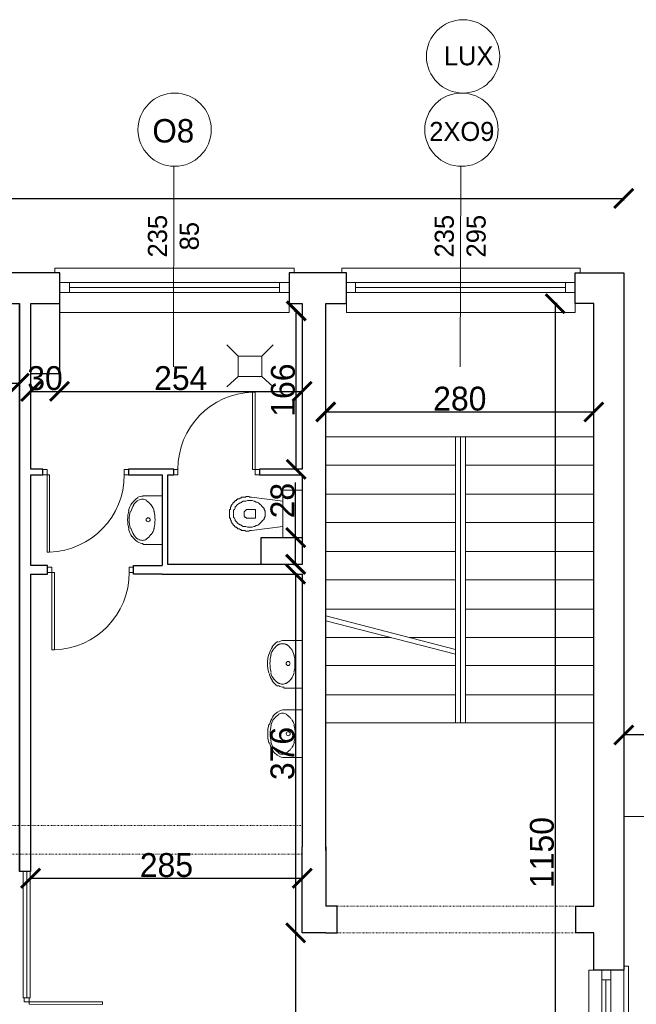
# Model space of a CAD drawing. Header units: centimetres. Extents: x -17621 to 77377, y -18613 to 66.
# Tile 98 of 173: x 27016 to 27662, y -16063 to -15031. Entities that reach past the tile are written whole.
import ezdxf

# ---------------------------------------------------------------- set-up
doc = ezdxf.new("R2010")
doc.units = ezdxf.units.CM
doc.linetypes.add('ACAD_ISO03W100', pattern=[30, 12, -18])
doc.layers.add('0-wymiarowanie rys.CAD', color=5, linetype='Continuous', lineweight=0, true_color=0x0000ff)
for name, color, linetype, lineweight in [('a_drzwi i okna', 2, 'Continuous', 0), ('a_inwentaryzacja', 141, 'Continuous', 0), ('a_podciągi', 2, 'ACAD_ISO03W100', 13), ('a_wymiarowanie', 211, 'Continuous', 0), ('drzwi', 2, 'Continuous', 0)]:
    doc.layers.add(name, color=color, linetype=linetype, lineweight=lineweight)
for name, color, linetype in [('PDF3_A250 SCHODY', 7, 'Continuous'), ('PDF3_A310 STOLARKA ZEWNĘTRZNA', 7, 'Continuous'), ('PDF3_A720 MEBLE', 7, 'Continuous'), ('PDF3_WIDOKOWA', 7, 'Continuous')]:
    doc.layers.add(name, color=color, linetype=linetype)
doc.styles.add('PDF Century Gothic', font='GOTHIC.TTF')
doc.dimstyles.new('ISO-25', dxfattribs={"dimtxt": 25, "dimasz": 20, "dimexe": 0.6, "dimexo": 0.375, "dimtad": 1, "dimdec": 0, "dimtxsty": 'PDF Century Gothic', "dimblk": 'ARCHTICK', "dimcen": 2.5, "dimadec": 1, "dimazin": 0, "dimtfac": 1, "dimtdec": 0, "dimtmove": 0, "dimatfit": 3, "dimldrblk": 'ARCHTICK', "dimfxl": 2, "dimfxlon": 1, "dimarcsym": 0})

# ---------------------------------------------------------------- blocks, each defined once
blk = doc.blocks.new('_ArchTick')
at = {"color": 0, "linetype": 'ByBlock', "const_width": 0.15}
blk.add_lwpolyline([(-0.5, -0.5), (0.5, 0.5)], dxfattribs=at)
blk = doc.blocks.new('*D743')
at = {"layer": 'a_wymiarowanie', "color": 0, "linetype": 'Continuous', "lineweight": -2, "transparency": 16777216}
for p, q in [((27578.6, -15328.9), (27576, -15328.9)), ((27576.6, -15328.9), (27576.6, -16479.4)), ((27578.6, -16479.4), (27576, -16479.4))]:
    blk.add_line(p, q, dxfattribs=at)
at = {"layer": 'Defpoints', "color": 0, "linetype": 'Continuous', "transparency": 16777216}
for p in [(27617.1, -15328.9), (27576.6, -16479.4), (27617.1, -16479.4)]:
    blk.add_point(p, dxfattribs=at)
at = {"layer": 'a_wymiarowanie', "color": 0, "linetype": 'Continuous', "lineweight": -2, "transparency": 16777216, "xscale": 20, "yscale": 20, "zscale": 20}
for p, rotation in [((27576.6, -15328.9), 90), ((27576.6, -16479.4), 270)]:
    blk.add_blockref('_ArchTick', p, dxfattribs=dict(at, rotation=rotation))
at = {"layer": 'a_wymiarowanie', "color": 0, "linetype": 'Continuous', "lineweight": 0, "transparency": 16777216, "insert": (27562.8, -15904.1), "char_height": 25, "attachment_point": 5, "rotation": 90, "style": 'PDF Century Gothic'}
blk.add_mtext('1150', dxfattribs=at)
blk = doc.blocks.new('*D744')
at = {"layer": 'a_wymiarowanie', "color": 0, "linetype": 'Continuous', "lineweight": -2, "transparency": 16777216}
for p, q in [((27336.2, -15444.4), (27336.2, -15441.8)), ((27336.2, -15442.4), (27617.1, -15442.4)), ((27617.1, -15444.4), (27617.1, -15441.8))]:
    blk.add_line(p, q, dxfattribs=at)
at = {"layer": 'Defpoints', "color": 0, "linetype": 'Continuous', "transparency": 16777216}
for p in [(27617.1, -15442.4), (27336.2, -15468.6), (27617.1, -15468.6)]:
    blk.add_point(p, dxfattribs=at)
at = {"layer": 'a_wymiarowanie', "color": 0, "linetype": 'Continuous', "lineweight": -2, "transparency": 16777216, "xscale": 20, "yscale": 20, "zscale": 20, "rotation": 180}
blk.add_blockref('_ArchTick', (27336.2, -15442.4), dxfattribs=at)
at = {"layer": 'a_wymiarowanie', "color": 0, "linetype": 'Continuous', "lineweight": -2, "transparency": 16777216, "xscale": 20, "yscale": 20, "zscale": 20}
blk.add_blockref('_ArchTick', (27617.1, -15442.4), dxfattribs=at)
at = {"layer": 'a_wymiarowanie', "color": 0, "linetype": 'Continuous', "lineweight": 0, "transparency": 16777216, "insert": (27476.7, -15428.6), "char_height": 25, "attachment_point": 5, "style": 'PDF Century Gothic'}
blk.add_mtext('280', dxfattribs=at)
blk = doc.blocks.new('*D746')
at = {"layer": 'a_wymiarowanie', "color": 0, "linetype": 'Continuous', "lineweight": -2, "transparency": 16777216}
for p, q in [((25529.3, -15410.3), (25529.3, -15412.9)), ((25529.3, -15412.3), (27015.2, -15412.3)), ((27015.2, -15410.3), (27015.2, -15412.9))]:
    blk.add_line(p, q, dxfattribs=at)
at = {"layer": 'Defpoints', "color": 0, "linetype": 'Continuous', "transparency": 16777216}
for p in [(25529.3, -15296.7), (27015.2, -15328.9), (27015.2, -15412.3)]:
    blk.add_point(p, dxfattribs=at)
at = {"layer": 'a_wymiarowanie', "color": 0, "linetype": 'Continuous', "lineweight": -2, "transparency": 16777216, "xscale": 20, "yscale": 20, "zscale": 20, "rotation": 180}
blk.add_blockref('_ArchTick', (25529.3, -15412.3), dxfattribs=at)
at = {"layer": 'a_wymiarowanie', "color": 0, "linetype": 'Continuous', "lineweight": -2, "transparency": 16777216, "xscale": 20, "yscale": 20, "zscale": 20}
blk.add_blockref('_ArchTick', (27015.2, -15412.3), dxfattribs=at)
at = {"layer": 'a_wymiarowanie', "color": 0, "linetype": 'Continuous', "lineweight": 0, "transparency": 16777216, "insert": (26272.2, -15398.6), "char_height": 25, "attachment_point": 5, "style": 'PDF Century Gothic'}
blk.add_mtext('1486', dxfattribs=at)
blk = doc.blocks.new('*D205')
at = {"layer": 'a_wymiarowanie', "color": 0, "linetype": 'Continuous', "lineweight": -2, "transparency": 16777216}
for p, q in [((27057.2, -15418.8), (27057.2, -15421.4)), ((27057.2, -15420.8), (27311.4, -15420.8)), ((27311.4, -15418.8), (27311.4, -15421.4))]:
    blk.add_line(p, q, dxfattribs=at)
at = {"layer": 'Defpoints', "color": 0, "linetype": 'Continuous', "transparency": 16777216}
for p in [(27057.2, -15322.3), (27311.4, -15322.3), (27311.4, -15420.8)]:
    blk.add_point(p, dxfattribs=at)
at = {"layer": 'a_wymiarowanie', "color": 0, "linetype": 'Continuous', "lineweight": -2, "transparency": 16777216, "xscale": 20, "yscale": 20, "zscale": 20, "rotation": 180}
blk.add_blockref('_ArchTick', (27057.2, -15420.8), dxfattribs=at)
at = {"layer": 'a_wymiarowanie', "color": 0, "linetype": 'Continuous', "lineweight": -2, "transparency": 16777216, "xscale": 20, "yscale": 20, "zscale": 20}
blk.add_blockref('_ArchTick', (27311.4, -15420.8), dxfattribs=at)
at = {"layer": 'a_wymiarowanie', "color": 0, "linetype": 'Continuous', "lineweight": 0, "transparency": 16777216, "insert": (27184.3, -15407.1), "char_height": 25, "attachment_point": 5, "style": 'PDF Century Gothic'}
blk.add_mtext('254', dxfattribs=at)
blk = doc.blocks.new('*D206')
at = {"layer": 'a_wymiarowanie', "color": 0, "linetype": 'Continuous', "lineweight": -2, "transparency": 16777216}
for p, q in [((27027.1, -15418.8), (27027.1, -15421.4)), ((27027.1, -15420.8), (27057.2, -15420.8)), ((27057.2, -15418.8), (27057.2, -15421.4))]:
    blk.add_line(p, q, dxfattribs=at)
at = {"layer": 'Defpoints', "color": 0, "linetype": 'Continuous', "transparency": 16777216}
for p in [(27027.1, -15403.7), (27057.2, -15403.7), (27057.2, -15420.8)]:
    blk.add_point(p, dxfattribs=at)
at = {"layer": 'a_wymiarowanie', "color": 0, "linetype": 'Continuous', "lineweight": -2, "transparency": 16777216, "xscale": 20, "yscale": 20, "zscale": 20, "rotation": 180}
blk.add_blockref('_ArchTick', (27027.1, -15420.8), dxfattribs=at)
at = {"layer": 'a_wymiarowanie', "color": 0, "linetype": 'Continuous', "lineweight": -2, "transparency": 16777216, "xscale": 20, "yscale": 20, "zscale": 20}
blk.add_blockref('_ArchTick', (27057.2, -15420.8), dxfattribs=at)
at = {"layer": 'a_wymiarowanie', "color": 0, "linetype": 'Continuous', "lineweight": 0, "transparency": 16777216, "insert": (27042.1, -15407.1), "char_height": 25, "attachment_point": 5, "style": 'PDF Century Gothic'}
blk.add_mtext('30', dxfattribs=at)
blk = doc.blocks.new('*D207')
at = {"layer": 'a_wymiarowanie', "color": 0, "linetype": 'Continuous', "lineweight": -2, "transparency": 16777216}
for p, q in [((27303.3, -15336.5), (27305.9, -15336.5)), ((27305.3, -15502.5), (27305.3, -15336.5)), ((27303.3, -15502.5), (27305.9, -15502.5))]:
    blk.add_line(p, q, dxfattribs=at)
at = {"layer": 'Defpoints', "color": 0, "linetype": 'Continuous', "transparency": 16777216}
for p in [(27119.3, -15336.5), (27305.3, -15336.5), (27129.7, -15502.5)]:
    blk.add_point(p, dxfattribs=at)
at = {"layer": 'a_wymiarowanie', "color": 0, "linetype": 'Continuous', "lineweight": -2, "transparency": 16777216, "xscale": 20, "yscale": 20, "zscale": 20}
for p, rotation in [((27305.3, -15336.5), 90), ((27305.3, -15502.5), 270)]:
    blk.add_blockref('_ArchTick', p, dxfattribs=dict(at, rotation=rotation))
at = {"layer": 'a_wymiarowanie', "color": 0, "linetype": 'Continuous', "lineweight": 0, "transparency": 16777216, "insert": (27291.5, -15419.5), "char_height": 25, "attachment_point": 5, "rotation": 90, "style": 'PDF Century Gothic'}
blk.add_mtext('166', dxfattribs=at)
blk = doc.blocks.new('*D208')
at = {"layer": 'a_wymiarowanie', "color": 0, "linetype": 'Continuous', "lineweight": -2, "transparency": 16777216}
for p, q in [((27304.7, -15574.1), (27304.7, -15516.5)), ((27302.7, -15574.1), (27305.3, -15574.1)), ((27304.7, -15602.1), (27304.7, -15574.1)), ((27302.7, -15602.1), (27305.3, -15602.1))]:
    blk.add_line(p, q, dxfattribs=at)
at = {"layer": 'Defpoints', "color": 0, "linetype": 'Continuous', "transparency": 16777216}
for p in [(27299, -15574.1), (27304.7, -15574.1), (27299, -15602.1)]:
    blk.add_point(p, dxfattribs=at)
at = {"layer": 'a_wymiarowanie', "color": 0, "linetype": 'Continuous', "lineweight": -2, "transparency": 16777216, "xscale": 20, "yscale": 20, "zscale": 20}
for p, rotation in [((27304.7, -15574.1), 90), ((27304.7, -15602.1), 270)]:
    blk.add_blockref('_ArchTick', p, dxfattribs=dict(at, rotation=rotation))
at = {"layer": 'a_wymiarowanie', "color": 0, "linetype": 'Continuous', "lineweight": 0, "transparency": 16777216, "insert": (27291, -15535.3), "char_height": 25, "attachment_point": 5, "rotation": 90, "style": 'PDF Century Gothic'}
blk.add_mtext('28', dxfattribs=at)
blk = doc.blocks.new('*D725')
at = {"layer": 'a_wymiarowanie', "color": 0, "linetype": 'Continuous', "lineweight": -2, "transparency": 16777216}
for p, q in [((27306.7, -15612.3), (27304.1, -15612.3)), ((27304.7, -15612.3), (27304.7, -15988.3)), ((27306.7, -15988.3), (27304.1, -15988.3))]:
    blk.add_line(p, q, dxfattribs=at)
at = {"layer": 'Defpoints', "color": 0, "linetype": 'Continuous', "transparency": 16777216}
for p in [(27311.6, -15612.3), (27304.7, -15988.3), (27311.6, -15988.3)]:
    blk.add_point(p, dxfattribs=at)
at = {"layer": 'a_wymiarowanie', "color": 0, "linetype": 'Continuous', "lineweight": -2, "transparency": 16777216, "xscale": 20, "yscale": 20, "zscale": 20}
for p, rotation in [((27304.7, -15612.3), 90), ((27304.7, -15988.3), 270)]:
    blk.add_blockref('_ArchTick', p, dxfattribs=dict(at, rotation=rotation))
at = {"layer": 'a_wymiarowanie', "color": 0, "linetype": 'Continuous', "lineweight": 0, "transparency": 16777216, "insert": (27291, -15800.3), "char_height": 25, "attachment_point": 5, "rotation": 90, "style": 'PDF Century Gothic'}
blk.add_mtext('376', dxfattribs=at)
blk = doc.blocks.new('*D726')
at = {"layer": 'a_wymiarowanie', "color": 0, "linetype": 'Continuous', "lineweight": -2, "transparency": 16777216}
for p, q in [((27027, -15929.1), (27027, -15931.7)), ((27027, -15931.1), (27311.6, -15931.1)), ((27311.6, -15929.1), (27311.6, -15931.7))]:
    blk.add_line(p, q, dxfattribs=at)
at = {"layer": 'Defpoints', "color": 0, "linetype": 'Continuous', "transparency": 16777216}
for p in [(27027, -15924), (27311.6, -15924), (27311.6, -15931.1)]:
    blk.add_point(p, dxfattribs=at)
at = {"layer": 'a_wymiarowanie', "color": 0, "linetype": 'Continuous', "lineweight": -2, "transparency": 16777216, "xscale": 20, "yscale": 20, "zscale": 20, "rotation": 180}
blk.add_blockref('_ArchTick', (27027, -15931.1), dxfattribs=at)
at = {"layer": 'a_wymiarowanie', "color": 0, "linetype": 'Continuous', "lineweight": -2, "transparency": 16777216, "xscale": 20, "yscale": 20, "zscale": 20}
blk.add_blockref('_ArchTick', (27311.6, -15931.1), dxfattribs=at)
at = {"layer": 'a_wymiarowanie', "color": 0, "linetype": 'Continuous', "lineweight": 0, "transparency": 16777216, "insert": (27169.3, -15917.4), "char_height": 25, "attachment_point": 5, "style": 'PDF Century Gothic'}
blk.add_mtext('285', dxfattribs=at)
blk = doc.blocks.new('*D727')
at = {"layer": 'a_wymiarowanie', "color": 0, "lineweight": -2, "transparency": 16777216}
for p, q in [((27306.7, -15988.3), (27304.1, -15988.3)), ((27304.7, -15988.3), (27304.7, -16462.9)), ((27306.7, -16462.9), (27304.1, -16462.9))]:
    blk.add_line(p, q, dxfattribs=at)
at = {"layer": 'Defpoints', "color": 0, "transparency": 16777216}
for p in [(27348.2, -15988.3), (27304.7, -16462.9), (27336.1, -16462.9)]:
    blk.add_point(p, dxfattribs=at)
at = {"layer": 'a_wymiarowanie', "color": 0, "lineweight": -2, "transparency": 16777216, "xscale": 20, "yscale": 20, "zscale": 20}
for p, rotation in [((27304.7, -15988.3), 90), ((27304.7, -16462.9), 270)]:
    blk.add_blockref('_ArchTick', p, dxfattribs=dict(at, rotation=rotation))
at = {"layer": 'a_wymiarowanie', "color": 0, "lineweight": 0, "transparency": 16777216, "insert": (27291, -16225.6), "char_height": 25, "attachment_point": 5, "rotation": 90, "style": 'PDF Century Gothic'}
blk.add_mtext('475', dxfattribs=at)
blk = doc.blocks.new('*D1087')
at = {"layer": '0-wymiarowanie rys.CAD', "color": 0, "linetype": 'Continuous', "lineweight": -2, "transparency": 16777216}
for p, q in [((24901.9, -15220.7), (24901.9, -15218.1)), ((24901.9, -15218.7), (27648.5, -15218.7)), ((27648.5, -15220.7), (27648.5, -15218.1))]:
    blk.add_line(p, q, dxfattribs=at)
at = {"layer": 'Defpoints', "color": 0, "linetype": 'Continuous', "transparency": 16777216}
for p in [(27648.5, -15218.7), (24901.9, -15296.7), (27648.5, -15296.7)]:
    blk.add_point(p, dxfattribs=at)
at = {"layer": '0-wymiarowanie rys.CAD', "color": 0, "linetype": 'Continuous', "lineweight": -2, "transparency": 16777216, "xscale": 20, "yscale": 20, "zscale": 20, "rotation": 180}
blk.add_blockref('_ArchTick', (24901.9, -15218.7), dxfattribs=at)
at = {"layer": '0-wymiarowanie rys.CAD', "color": 0, "linetype": 'Continuous', "lineweight": -2, "transparency": 16777216, "xscale": 20, "yscale": 20, "zscale": 20}
blk.add_blockref('_ArchTick', (27648.5, -15218.7), dxfattribs=at)
at = {"layer": '0-wymiarowanie rys.CAD', "color": 0, "linetype": 'Continuous', "transparency": 16777216, "insert": (26275.2, -15204.9), "char_height": 25, "attachment_point": 5, "style": 'PDF Century Gothic'}
blk.add_mtext('2747', dxfattribs=at)
blk = doc.blocks.new('*D1088')
at = {"layer": '0-wymiarowanie rys.CAD', "color": 0, "linetype": 'Continuous', "lineweight": -2, "transparency": 16777216}
for p, q in [((27733.1, -15296.7), (27735.7, -15296.7)), ((27735.1, -15296.7), (27735.1, -17090)), ((27733.1, -17090), (27735.7, -17090))]:
    blk.add_line(p, q, dxfattribs=at)
at = {"layer": 'Defpoints', "color": 0, "linetype": 'Continuous', "transparency": 16777216}
for p in [(27648.5, -15296.7), (27648.5, -17090), (27735.1, -17090)]:
    blk.add_point(p, dxfattribs=at)
at = {"layer": '0-wymiarowanie rys.CAD', "color": 0, "linetype": 'Continuous', "lineweight": -2, "transparency": 16777216, "xscale": 20, "yscale": 20, "zscale": 20}
for p, rotation in [((27735.1, -15296.7), 90), ((27735.1, -17090), 270)]:
    blk.add_blockref('_ArchTick', p, dxfattribs=dict(at, rotation=rotation))
at = {"layer": '0-wymiarowanie rys.CAD', "color": 0, "linetype": 'Continuous', "transparency": 16777216, "insert": (27721.3, -16193.4), "char_height": 25, "attachment_point": 5, "rotation": 90, "style": 'PDF Century Gothic'}
blk.add_mtext('1793', dxfattribs=at)
blk = doc.blocks.new('*D1174')
at = {"layer": '0-wymiarowanie rys.CAD', "color": 0, "linetype": 'Continuous', "lineweight": -2, "transparency": 16777216}
for p, q in [((27648.5, -15782.9), (27648.5, -15780.3)), ((28917.6, -15780.9), (27648.5, -15780.9)), ((28917.6, -15782.9), (28917.6, -15780.3))]:
    blk.add_line(p, q, dxfattribs=at)
at = {"layer": 'Defpoints', "color": 0, "linetype": 'Continuous', "transparency": 16777216}
for p in [(27648.5, -15780.9), (27648.5, -15866.5), (28917.6, -15866.5)]:
    blk.add_point(p, dxfattribs=at)
at = {"layer": '0-wymiarowanie rys.CAD', "color": 0, "linetype": 'Continuous', "lineweight": -2, "transparency": 16777216, "xscale": 20, "yscale": 20, "zscale": 20, "rotation": 180}
blk.add_blockref('_ArchTick', (27648.5, -15780.9), dxfattribs=at)
at = {"layer": '0-wymiarowanie rys.CAD', "color": 0, "linetype": 'Continuous', "lineweight": -2, "transparency": 16777216, "xscale": 20, "yscale": 20, "zscale": 20}
blk.add_blockref('_ArchTick', (28917.6, -15780.9), dxfattribs=at)
at = {"layer": '0-wymiarowanie rys.CAD', "color": 0, "linetype": 'Continuous', "transparency": 16777216, "insert": (28283, -15767.2), "char_height": 25, "attachment_point": 5, "style": 'PDF Century Gothic'}
blk.add_mtext('1269', dxfattribs=at)

msp = doc.modelspace()

# ---------------------------------------------------------------- linework, layer by layer
at = {"layer": 'a_drzwi i okna'}
for p, q in [((27177.1, -15185), (27176.6, -15395.2)), ((27477.7, -15185), (27477.2, -15395.2))]:
    msp.add_line(p, q, dxfattribs=at)
at = {"layer": 'a_drzwi i okna', "color": 0, "linetype": 'Continuous'}
for p, q in [((27022.9, -15923.9), (27022.9, -16056.2)), ((27026.4, -16056.2), (27019.3, -16056.2))]:
    msp.add_line(p, q, dxfattribs=at)
msp.add_lwpolyline([(27019.3, -16056.2), (27019.3, -15923.9), (27026.4, -15923.9), (27026.4, -16056.2)], dxfattribs=at)
at = {"layer": 'a_drzwi i okna'}
for centre in [(27480.1, -15069.8), (27177.9, -15146.6), (27478.4, -15146.6)]:
    msp.add_circle(centre, 38.4, dxfattribs=at)
at = {"layer": 'a_inwentaryzacja', "lineweight": 25}
for p, q in [((27358, -15296.7), (27297.9, -15296.7)), ((27297.9, -15296.7), (27297.9, -15328.6)), ((27358, -15328.9), (27358, -15296.7)), ((27297.9, -15328.6), (27311.6, -15328.6)), ((27311.6, -15328.6), (27311.6, -15502.5)), ((27336.2, -15902.1), (27336.2, -15328.9)), ((27336.2, -15328.9), (27358, -15328.9)), ((27176.9, -15502.5), (27129.7, -15502.5)), ((27129.7, -15502.5), (27129.7, -15508.4)), ((27176.9, -15508.4), (27176.9, -15502.5)), ((27027.1, -15603.2), (27027.1, -15508.4)), ((27129.7, -15508.4), (27165, -15508.4)), ((27165, -15508.4), (27165, -15603.2)), ((27170.9, -15602.1), (27170.9, -15508.4)), ((27170.9, -15508.4), (27176.9, -15508.4)), ((27311.6, -15508.4), (27311.6, -15602.1)), ((27044.8, -15603.2), (27027.1, -15603.2)), ((27044.8, -15612.5), (27044.8, -15603.2)), ((27311.6, -15602.1), (27170.9, -15602.1)), ((27027, -15612.5), (27044.8, -15612.5)), ((27165, -15612.3), (27311.6, -15612.3)), ((27311.6, -15612.3), (27311.6, -15898.3))]:
    msp.add_line(p, q, dxfattribs=at)
for points in [[(27027.1, -15502.5), (27027.1, -15328.6), (27057.5, -15328.9), (27057.5, -15296.7), (26997.4, -15296.7), (26997.4, -15328.9), (27015.2, -15328.9)], [(27617.1, -15960.3), (27617.1, -15328.9), (27597.7, -15328.9), (27597.7, -15296.7), (27648.5, -15296.7), (27648.5, -16027.4), (27617.1, -16027.4), (27617.1, -15988.3)], [(27027, -15612.5), (27027, -15924), (27015.2, -15923.9), (27015.2, -15328.9), (27015.2, -15923.9)], [(27027.1, -15508.4), (27039.7, -15508.4), (27039.7, -15502.5), (27027.1, -15502.5)], [(27311.6, -15502.5), (27266.8, -15502.5), (27266.8, -15508.4), (27311.6, -15508.4)]]:
    msp.add_lwpolyline(points, dxfattribs=at)
at = {"layer": 'a_inwentaryzacja', "linetype": 'Continuous', "lineweight": 25}
for points in [[(27027.1, -15328.6), (27057.2, -15328.6), (27057.2, -15402.6), (27027.1, -15402.6)], [(27311.6, -15602.1), (27268.6, -15602.1), (27268.6, -15574.1), (27311.6, -15574.1)]]:
    msp.add_lwpolyline(points, close=True, dxfattribs=at)
for points in [[(27165, -15612.3), (27165, -15612.5), (27134.8, -15612.5), (27134.8, -15603.2), (27165, -15603.2)], [(27336.2, -15988.3), (27311.6, -15988.3), (27311.6, -15898.3)], [(27336.2, -15898.3), (27336.2, -15960.3)], [(27336.2, -15988.3), (27348.2, -15988.3), (27348.2, -15960.3), (27336.2, -15960.3)], [(27617.1, -15988.3), (27598.1, -15988.3), (27598.1, -15960.3), (27617.1, -15960.3)]]:
    msp.add_lwpolyline(points, dxfattribs=at)
at = {"layer": 'a_podciągi', "ltscale": 0.05}
for points in [[(27311.6, -15875.9), (25562.9, -15875.9), (25562.9, -15905.9), (27311.6, -15905.9)], [(27348.2, -15960.3), (27598.1, -15960.3), (27598.1, -15988.3), (27348.2, -15988.3)]]:
    msp.add_lwpolyline(points, close=True, dxfattribs=at)
at = {"layer": 'drzwi'}
for points in [[(27262.3, -15502.6), (27266.8, -15502.6), (27266.8, -15508.3), (27262.3, -15508.3), (27262.3, -15502.6), (27259.6, -15502.6), (27259.6, -15421.7), (27262.3, -15421.6), (27262.3, -15502.6)], [(27044.2, -15508.3), (27039.7, -15508.3), (27039.7, -15502.6), (27044.2, -15502.6), (27044.2, -15508.3), (27046.9, -15508.3), (27046.9, -15589.2), (27044.2, -15589.3), (27044.2, -15508.3)], [(27049.3, -15610.7), (27044.8, -15610.7), (27044.8, -15605), (27049.3, -15605), (27049.3, -15610.7), (27052, -15610.7), (27052, -15691.7), (27049.3, -15691.7), (27049.3, -15610.7)], [(27025.6, -16060.4), (27025.6, -16056.2), (27020.2, -16056.2), (27020.1, -16060.4), (27025.6, -16060.4), (27025.6, -16063), (27102.3, -16063.2), (27102.4, -16060.6), (27025.6, -16060.4)]]:
    msp.add_lwpolyline(points, dxfattribs=at)
for points in [[(27125.2, -15508.3), (27129.7, -15508.3), (27129.7, -15502.6), (27125.2, -15502.6)], [(27181.4, -15502.6), (27176.9, -15502.6), (27176.9, -15508.3), (27181.4, -15508.3)], [(27130.3, -15610.7), (27134.8, -15610.7), (27134.8, -15605), (27130.3, -15605)]]:
    msp.add_lwpolyline(points, close=True, dxfattribs=at)
for centre, start, end in [((27262.2, -15502.4), 91.8363, 180.1055), ((27044.3, -15508.4), 271.8363, 0.1055), ((27049.4, -15610.9), 271.8363, 0.1055)]:
    msp.add_arc(centre, 80.9, start, end, dxfattribs=at)
at = {"layer": 'PDF3_A250 SCHODY', "lineweight": 5}
for points in [[(27545.2, -15468.6), (27336.2, -15468.6)], [(27472.3, -15468.6), (27472.3, -15768.3), (27402, -15768.3)], [(27482.5, -15468.6), (27482.5, -15768.3)], [(27617.1, -15468.6), (27545.2, -15468.6)], [(27472.3, -15498.2), (27336.2, -15498.2)], [(27617.1, -15498.2), (27482.5, -15498.2)], [(27472.3, -15528.7), (27336.2, -15528.7)], [(27617.1, -15528.7), (27482.5, -15528.7)], [(27472.3, -15558.4), (27336.2, -15558.4)], [(27617.1, -15558.4), (27482.5, -15558.4)], [(27472.3, -15588.8), (27336.2, -15588.8)], [(27617.1, -15588.8), (27482.5, -15588.8)], [(27472.3, -15618.5), (27336.2, -15618.5)], [(27617.1, -15618.5), (27482.5, -15618.5)], [(27472.3, -15649), (27336.2, -15649)], [(27617.1, -15649), (27482.5, -15649)], [(27472.3, -15691.3), (27336.2, -15656.1)], [(27472.3, -15696.4), (27336.2, -15661.2)], [(27404.6, -15678.6), (27336.2, -15678.6)], [(27472.3, -15678.6), (27424.1, -15678.6)], [(27617.1, -15678.6), (27482.5, -15678.6)], [(27472.3, -15708.2), (27336.2, -15708.2)], [(27617.1, -15708.2), (27482.5, -15708.2)], [(27472.3, -15738.7), (27336.2, -15738.7)], [(27617.1, -15738.7), (27482.5, -15738.7)], [(27402.1, -15768.3), (27336.2, -15768.3)], [(27617.1, -15768.3), (27472.3, -15768.3)]]:
    msp.add_lwpolyline(points, dxfattribs=at)
msp.add_lwpolyline([(27477.4, -15768.3), (27477.4, -15468.6)], close=True, dxfattribs=at)
at = {"layer": 'PDF3_A310 STOLARKA ZEWNĘTRZNA', "lineweight": 5}
for points in [[(27297.9, -15338.2), (27297.9, -15296.7), (27303, -15296.7), (27303, -15291.7), (27057.5, -15291.7), (27052.4, -15291.7), (27052.4, -15296.7), (27057.5, -15296.7), (27057.5, -15338.2)], [(27597.7, -15338.2), (27597.7, -15296.7), (27602.7, -15296.7), (27602.7, -15291.7), (27358, -15291.7), (27353, -15291.7), (27353, -15296.7), (27358, -15296.7), (27358, -15338.2)], [(27297.9, -15317.1), (27287.8, -15317.1), (27067.6, -15317.1), (27057.5, -15317.1), (27057.5, -15306.9), (27067.6, -15306.9), (27287.8, -15306.9), (27297.9, -15306.9)], [(27597.7, -15317.1), (27587.5, -15317.1), (27367.4, -15317.1), (27358, -15317.1), (27358, -15306.9), (27367.4, -15306.9), (27587.5, -15306.9), (27597.7, -15306.9)], [(27612, -16477.8), (27648.5, -16477.8), (27648.5, -16482.9), (27653.5, -16482.9), (27653.5, -16027.4), (27653.5, -16023.2), (27648.5, -16023.2), (27648.5, -16027.4), (27612, -16027.4)], [(27634.9, -16178.1), (27634.9, -16168), (27634.9, -16037.6), (27634.9, -16027.4), (27625.6, -16027.4), (27625.6, -16037.6), (27625.6, -16168), (27625.6, -16178.1)]]:
    msp.add_lwpolyline(points, close=True, dxfattribs=at)
for points in [[(27067.6, -15306.9), (27067.6, -15317.1)], [(27287.8, -15312), (27067.6, -15312)], [(27287.8, -15306.9), (27287.8, -15317.1)], [(27367.4, -15306.9), (27367.4, -15317.1)], [(27587.5, -15312), (27367.4, -15312)], [(27587.5, -15306.9), (27587.5, -15317.1)], [(27625.6, -16037.6), (27634.9, -16037.6)], [(27629.8, -16168), (27629.8, -16037.6)]]:
    msp.add_lwpolyline(points, dxfattribs=at)
at = {"layer": 'PDF3_A720 MEBLE', "lineweight": 0}
for points in [[(27244.6, -15383.9), (27232.7, -15372.1)], [(27281, -15372.1), (27269.1, -15383.9)], [(27244.6, -15405.1), (27232.7, -15416.1)], [(27269.1, -15405.1), (27281, -15416.1)], [(27144.7, -15581.2), (27165, -15581.2), (27165, -15530.4), (27144.7, -15530.4)], [(27292.2, -15731.8), (27311.6, -15731.8), (27311.6, -15681.9), (27292.2, -15681.9)], [(27292.2, -15754.7), (27311.6, -15754.7), (27311.6, -15804.6), (27292.2, -15804.6)]]:
    msp.add_lwpolyline(points, dxfattribs=at)
for points in [[(27269.1, -15383.9), (27269.1, -15405.1), (27244.6, -15405.1), (27244.6, -15383.9)], [(27291.3, -15524.2), (27291.3, -15574.1), (27311.6, -15574.1), (27311.6, -15524.2)], [(27291.3, -15562.3), (27258.3, -15566.5), (27257.4, -15566.5), (27256.6, -15566.5), (27255.7, -15567.3), (27254.9, -15567.3), (27254.1, -15567.3), (27253.2, -15567.3), (27252.4, -15567.3), (27251.5, -15566.5), (27250.7, -15566.5), (27249.8, -15566.5), (27249, -15566.5), (27248.1, -15566.5), (27247.3, -15565.6), (27246.4, -15565.6), (27245.6, -15564.8), (27244.7, -15564.8), (27243.9, -15564.8), (27243.9, -15564), (27243, -15564), (27242.2, -15563.1), (27241.4, -15563.1), (27241.4, -15562.3), (27240.5, -15562.3), (27240.5, -15561.4), (27239.7, -15561.4), (27239.7, -15560.6), (27238.8, -15560.6), (27238.8, -15559.7), (27238, -15558.9), (27238, -15558), (27237.1, -15558), (27237.1, -15557.2), (27237.1, -15556.3), (27236.3, -15555.5), (27236.3, -15554.6), (27236.3, -15553.8), (27235.4, -15553.8), (27235.4, -15552.9), (27235.4, -15552.1), (27235.4, -15551.3), (27235.4, -15550.4), (27235.4, -15549.6), (27235.4, -15548.7), (27235.4, -15547.9), (27235.4, -15547), (27235.4, -15546.2), (27235.4, -15545.3), (27235.4, -15544.5), (27236.3, -15544.5), (27236.3, -15543.6), (27236.3, -15542.8), (27236.3, -15541.9), (27237.1, -15541.9), (27237.1, -15541.1), (27237.1, -15540.2), (27238, -15540.2), (27238, -15539.4), (27238.8, -15538.6), (27238.8, -15537.7), (27239.7, -15537.7), (27239.7, -15536.9), (27240.5, -15536.9), (27240.5, -15536), (27241.4, -15536), (27241.4, -15535.2), (27242.2, -15535.2), (27243, -15534.3), (27243.9, -15534.3), (27243.9, -15533.5), (27244.7, -15533.5), (27245.6, -15533.5), (27246.4, -15532.6), (27247.3, -15532.6), (27248.1, -15531.8), (27249, -15531.8), (27249.8, -15531.8), (27250.7, -15531.8), (27251.5, -15531.8), (27252.4, -15531.8), (27252.4, -15530.9), (27253.2, -15530.9), (27254.1, -15530.9), (27254.9, -15530.9), (27255.7, -15530.9), (27256.6, -15531.8), (27257.4, -15531.8), (27258.3, -15531.8), (27291.3, -15536)], [(27272.7, -15549.6), (27272.7, -15547.9), (27272.7, -15547), (27272.7, -15546.2), (27271.8, -15544.5), (27271.8, -15543.6), (27271, -15542.8), (27270.1, -15541.9), (27269.3, -15541.1), (27268.4, -15540.2), (27267.6, -15539.4), (27266.8, -15538.6), (27265.9, -15537.7), (27264.2, -15536.9), (27263.4, -15536.9), (27261.7, -15536), (27260.8, -15536), (27259.1, -15535.2), (27258.3, -15535.2), (27256.6, -15535.2), (27254.9, -15535.2), (27254.1, -15535.2), (27252.4, -15536), (27250.7, -15536), (27249.8, -15536), (27248.1, -15536.9), (27247.3, -15537.7), (27246.4, -15537.7), (27244.7, -15538.6), (27243.9, -15539.4), (27243, -15540.2), (27242.2, -15541.1), (27241.4, -15541.9), (27241.4, -15542.8), (27240.5, -15544.5), (27239.7, -15545.3), (27239.7, -15546.2), (27239.7, -15547.9), (27239.7, -15548.7), (27239.7, -15549.6), (27239.7, -15551.3), (27239.7, -15552.1), (27239.7, -15552.9), (27240.5, -15553.8), (27241.4, -15555.5), (27241.4, -15556.3), (27242.2, -15557.2), (27243, -15558), (27243.9, -15558.9), (27244.7, -15559.7), (27246.4, -15560.6), (27247.3, -15560.6), (27248.1, -15561.4), (27249.8, -15562.3), (27250.7, -15562.3), (27252.4, -15562.3), (27254.1, -15563.1), (27254.9, -15563.1), (27256.6, -15563.1), (27258.3, -15563.1), (27259.1, -15563.1), (27260.8, -15562.3), (27261.7, -15562.3), (27263.4, -15561.4), (27264.2, -15561.4), (27265.9, -15560.6), (27266.8, -15559.7), (27267.6, -15558.9), (27268.4, -15558), (27269.3, -15557.2), (27270.1, -15556.3), (27271, -15555.5), (27271.8, -15554.6), (27271.8, -15553.8), (27272.7, -15552.1), (27272.7, -15551.3), (27272.7, -15550.4)], [(27262.5, -15548.7), (27262.5, -15546.2), (27262.5, -15545.3), (27262.5, -15544.5), (27261.7, -15544.5), (27260.8, -15544.5), (27255.7, -15544.5), (27254.9, -15544.5), (27254.1, -15544.5), (27253.2, -15544.5), (27252.4, -15545.3), (27251.5, -15546.2), (27250.7, -15547), (27250.7, -15547.9), (27250.7, -15548.7), (27250.7, -15549.6), (27250.7, -15550.4), (27250.7, -15551.3), (27251.5, -15552.1), (27251.5, -15552.9), (27252.4, -15552.9), (27253.2, -15553.8), (27254.1, -15553.8), (27254.9, -15553.8), (27255.7, -15553.8), (27260.8, -15553.8), (27261.7, -15553.8), (27262.5, -15553.8), (27262.5, -15552.9), (27262.5, -15552.1)]]:
    msp.add_lwpolyline(points, close=True, dxfattribs=at)
for points in [[(27148.5, -15535, 0.138495), (27144.3, -15533.8, 0.138495), (27140.1, -15535)], [(27130, -15545.5, 0.068259), (27128.6, -15555.4, 0.068259), (27130, -15565.3)], [(27131.5, -15546.4, 0.068272), (27130.3, -15555.4, 0.068272), (27131.5, -15564.4)], [(27156.2, -15564.4, 0.068242), (27157.4, -15555.4, 0.068272), (27156.2, -15546.4)], [(27140.1, -15575.8, 0.138495), (27144.3, -15577, 0.138495), (27148.5, -15575.8)], [(27295.1, -15686.4, 0.138495), (27290.9, -15685.3, 0.138495), (27286.7, -15686.4)], [(27276.6, -15696.1, 0.068259), (27275.2, -15706, 0.068259), (27276.6, -15715.9)], [(27279, -15697, 0.068272), (27277.8, -15706, 0.068272), (27279, -15715)], [(27302.8, -15715, 0.068242), (27304, -15706, 0.068272), (27302.8, -15697)], [(27286.7, -15726.4, 0.138495), (27290.9, -15727.6, 0.138495), (27295.1, -15726.4)], [(27295.2, -15759.2, 0.138479), (27291, -15758, 0.138478), (27286.8, -15759.2)], [(27276.7, -15769.7, 0.068248), (27275.4, -15779.6, 0.068273), (27276.7, -15789.5)], [(27279.1, -15770.6, 0.068248), (27277.9, -15779.6, 0.068272), (27279.1, -15788.6)], [(27302.9, -15788.6, 0.068272), (27304.1, -15779.6, 0.068272), (27302.9, -15770.6)], [(27286.8, -15800, 0.138478), (27291, -15801.2, 0.138478), (27295.2, -15800)]]:
    msp.add_lwpolyline(points, format="xyb", dxfattribs=at)
for centre in [(27150.2, -15555.4), (27296.8, -15706), (27296.9, -15779.6)]:
    msp.add_circle(centre, 2.12, dxfattribs=at)
for centre, radius, start, end in [((27155.3, -15552.9), 26.7, 145.9804, 164.3799), ((27149.3, -15548.6), 19.1, 121.5375, 145.9788), ((27147.7, -15548.6), 15.7, 121.5393, 145.9805), ((27145.1, -15541.9), 11.4, 90.0007, 121.5366), ((27140, -15548.6), 15.7, 34.0195, 58.4607), ((27154.4, -15552.9), 23.3, 145.9828, 164.3755), ((27134.1, -15552.9), 23.3, 15.6245, 34.0172), ((27155.3, -15557.9), 26.7, 195.6201, 214.0196), ((27154.4, -15557.9), 23.3, 195.6245, 214.0172), ((27134.1, -15557.9), 23.3, 325.9886, 344.3811), ((27149.3, -15562.2), 19.1, 214.0212, 238.4625), ((27147.7, -15562.2), 15.7, 214.0195, 238.4607), ((27145.1, -15568.9), 11.4, 238.4634, 269.9993), ((27140, -15562.2), 15.7, 301.5425, 325.9874), ((27296, -15699.2), 19.1, 121.5375, 145.9788), ((27292.6, -15693.3), 11.4, 90.0007, 121.5366), ((27302.7, -15703.5), 26.7, 145.9804, 164.3799), ((27301, -15703.5), 23.3, 145.9828, 164.3755), ((27295.1, -15699.2), 15.7, 121.5393, 145.9805), ((27286.6, -15699.2), 15.7, 34.0195, 58.4607), ((27280.7, -15703.5), 23.3, 15.6245, 34.0172), ((27302.7, -15709.4), 26.7, 195.6201, 214.0196), ((27301, -15709.4), 23.3, 195.6245, 214.0172), ((27296, -15713.6), 19.1, 214.0212, 238.4625), ((27295.1, -15713.6), 15.7, 214.0195, 238.4607), ((27286.7, -15713.6), 15.7, 301.5425, 325.9874), ((27280.7, -15709.4), 23.3, 325.9886, 344.3811), ((27292.6, -15719.5), 11.4, 238.4634, 269.9993), ((27292.7, -15766), 11.4, 90.0055, 121.5417), ((27302.9, -15777), 26.7, 145.9864, 164.3828), ((27301.2, -15777), 23.3, 145.9863, 164.3829), ((27296.1, -15772.8), 19, 121.5417, 145.9863), ((27295.3, -15772.8), 15.7, 121.5417, 145.9863), ((27286.8, -15772.8), 15.7, 34.0191, 58.4639), ((27280.9, -15777), 23.3, 15.6226, 34.0191), ((27302.9, -15782.1), 26.7, 195.6225, 214.0192), ((27301.2, -15782.1), 23.3, 195.6226, 214.0191), ((27296.1, -15786.3), 19, 214.0192, 238.4638), ((27295.3, -15786.3), 15.7, 214.0191, 238.4639), ((27286.8, -15786.3), 15.7, 301.5361, 325.9809), ((27280.9, -15782.1), 23.3, 325.9809, 344.3774), ((27292.7, -15793.1), 11.4, 238.4638, 269.9999)]:
    msp.add_arc(centre, radius, start, end, dxfattribs=at)
at = {"layer": 'PDF3_WIDOKOWA', "lineweight": 5}
msp.add_lwpolyline([(28915.9, -15866.5), (27648.5, -15866.5), (27648.5, -17090), (28915.9, -17090)], close=True, dxfattribs=at)

# ---------------------------------------------------------------- texts
at = {"layer": 'a_drzwi i okna', "attachment_point": 7, "style": 'PDF Century Gothic'}
for s, width, gutter_width, heights, insert, char_height in [('LUX', 179.397, 12.5, [162.4], (27460, -15079.4), 19.95), ('O8', 220.698, 15.3, [199.8], (27154.6, -15160.4), 24.55), ('2XO9', 179.397, 12.5, [162.4], (27444.7, -15158.7), 19.95)]:
    msp.add_mtext_dynamic_manual_height_columns(s, width=width, gutter_width=gutter_width, heights=heights, dxfattribs=dict(at, insert=insert, char_height=char_height))
at = {"layer": 'a_drzwi i okna', "char_height": 20, "attachment_point": 1, "rotation": 90, "style": 'PDF Century Gothic'}
for s, insert in [('\\pxqc;235\\P85', (27149.9, -15348.1)), ('\\pxqc;235\\P295', (27450.4, -15348.1))]:
    msp.add_mtext_dynamic_manual_height_columns(s, width=179.816, gutter_width=12.5, heights=[162.8], dxfattribs=dict(at, insert=insert))

# ---------------------------------------------------------------- dimensions: what is measured, and where the dimension line sits
at = {"layer": '0-wymiarowanie rys.CAD', "linetype": 'Continuous'}
for base, p1, p2, picture, middle in [((27648.5, -15218.7), (24901.9, -15296.7), (27648.5, -15296.7), '*D1087', (26275.2, -15204.9)), ((27648.5, -15780.9), (28917.6, -15866.5), (27648.5, -15866.5), '*D1174', (28283, -15767.2))]:
    dim = msp.add_linear_dim(base=base, p1=p1, p2=p2, dimstyle='ISO-25', dxfattribs=at)
    dim.commit()
    dim.dimension.update_dxf_attribs({"geometry": picture, "text_midpoint": middle})
dim = msp.add_linear_dim(base=(27735.1, -17090), p1=(27648.5, -15296.7), p2=(27648.5, -17090), angle=90, dimstyle='ISO-25', dxfattribs=at)
dim.commit()
dim.dimension.update_dxf_attribs({"geometry": '*D1088', "text_midpoint": (27721.3, -16193.4)})
at = {"layer": 'a_wymiarowanie', "linetype": 'Continuous', "lineweight": 0}
for base, p1, p2, picture, middle in [((27015.2, -15412.3), (25529.3, -15296.7), (27015.2, -15328.9), '*D746', (26272.2, -15398.6)), ((27311.4, -15420.8), (27057.2, -15322.3), (27311.4, -15322.3), '*D205', (27184.3, -15407.1)), ((27311.6, -15931.1), (27027, -15924), (27311.6, -15924), '*D726', (27169.3, -15917.4))]:
    dim = msp.add_linear_dim(base=base, p1=p1, p2=p2, dimstyle='ISO-25', dxfattribs=at)
    dim.commit()
    dim.dimension.update_dxf_attribs({"geometry": picture, "text_midpoint": middle})
for base, p1, p2, picture, middle in [((27576.5625, -16479.3579), (27617.1261, -15328.9148), (27617.1261, -16479.3579), '*D743', (27562.8087, -15904.1363)), ((27305.3, -15336.5), (27129.7, -15502.5), (27119.3, -15336.5), '*D207', (27291.5, -15419.5)), ((27304.7, -15574.1), (27299, -15602.1), (27299, -15574.1), '*D208', (27291, -15535.3)), ((27304.7, -15988.3), (27311.6, -15612.3), (27311.6, -15988.3), '*D725', (27291, -15800.3))]:
    dim = msp.add_linear_dim(base=base, p1=p1, p2=p2, angle=90, dimstyle='ISO-25', dxfattribs=at)
    dim.commit()
    dim.dimension.update_dxf_attribs({"geometry": picture, "text_midpoint": middle})
dim = msp.add_linear_dim(base=(27057.2, -15420.8), p1=(27027.1, -15403.7), p2=(27057.2, -15403.7), dimstyle='ISO-25', dxfattribs=at)
dim.commit()
dim.dimension.update_dxf_attribs({"geometry": '*D206', "text_midpoint": (27042.1, -15420.8), "dimtype": 160})
dim = msp.add_linear_dim(base=(27617.1, -15442.4), p1=(27336.2, -15468.6), p2=(27617.1, -15468.6), text='280', dimstyle='ISO-25', dxfattribs=at)
dim.commit()
dim.dimension.update_dxf_attribs({"geometry": '*D744', "text_midpoint": (27476.7, -15428.6)})
at = {"layer": 'a_wymiarowanie', "lineweight": 0}
dim = msp.add_linear_dim(base=(27304.7, -16462.9), p1=(27348.2, -15988.3), p2=(27336.1, -16462.9), angle=90, dimstyle='ISO-25', dxfattribs=at)
dim.commit()
dim.dimension.update_dxf_attribs({"geometry": '*D727', "text_midpoint": (27291, -16225.6)})

doc.saveas('drawing.dxf')
